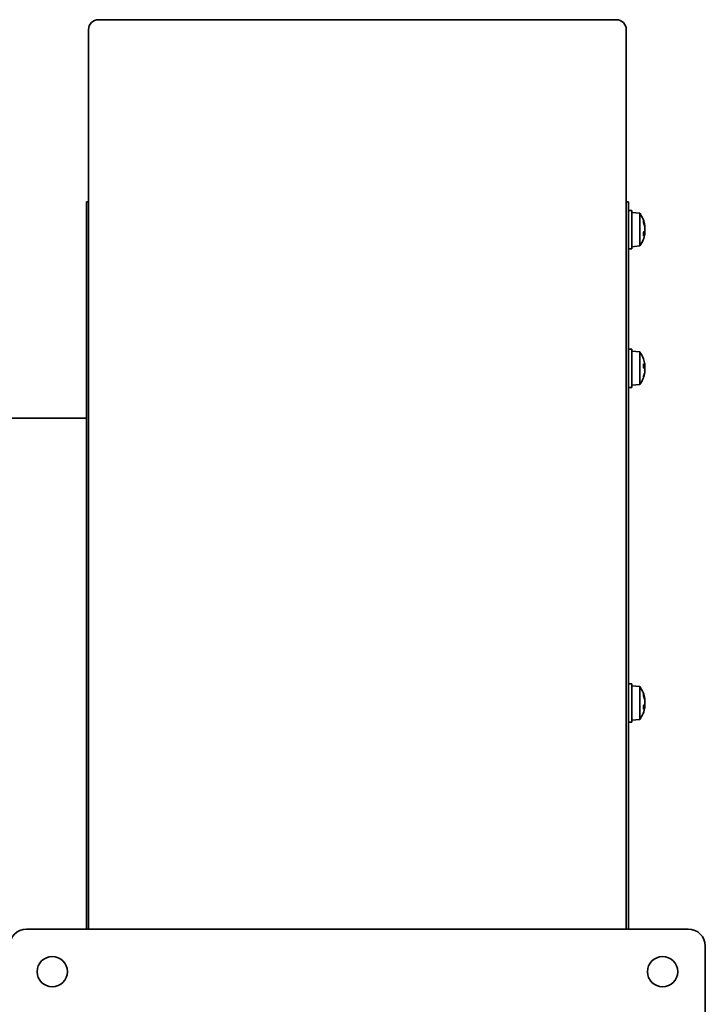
# Model space of a CAD drawing. Header units: millimetres. Extents: x 240 to 600, y 100 to 494.
# Tile 3 of 3: x 440 to 600, y 263 to 494. Entities that reach past the tile are written whole.
import ezdxf

# ---------------------------------------------------------------- set-up
doc = ezdxf.new("R2010")
doc.units = ezdxf.units.MM
doc.header["$LTSCALE"] = 2
doc.layers.add('Krawędzie widoczne(ISO)', color=7, linetype='Continuous', lineweight=35, true_color=0x262659)

msp = doc.modelspace()

# ---------------------------------------------------------------- linework, layer by layer
at = {"layer": 'Krawędzie widoczne(ISO)'}
for p, q in [((579.45, 493.61), (458.05, 493.61)), ((455.75, 486.34), (455.75, 491.31)), ((581.75, 491.31), (581.75, 486.34)), ((455.75, 280.39), (455.75, 486.34)), ((581.75, 486.34), (581.75, 280.39)), ((455.25, 450.89), (455.25, 280.39)), ((455.25, 450.89), (455.75, 450.89)), ((582.25, 450.89), (581.75, 450.89)), ((582.25, 450.89), (582.25, 280.39)), ((583.05, 448.89), (582.25, 448.89)), ((583.05, 439.89), (583.05, 448.89)), ((584.9, 448.23), (583.05, 448.39)), ((584.9, 448.23), (584.9, 440.55)), ((585.77, 446), (585.77, 446.44)), ((585.77, 442.95), (585.77, 443.77)), ((586.08, 443.67), (585.77, 443.7)), ((586.09, 445.26), (586.03, 445.26)), ((586.08, 445.11), (586.07, 445.1)), ((586.09, 443.51), (586.08, 443.51)), ((583.05, 439.89), (582.25, 439.89)), ((584.9, 440.55), (583.05, 440.39)), ((583.05, 416.38), (582.25, 416.38)), ((583.05, 407.38), (583.05, 416.38)), ((584.9, 415.71), (583.05, 415.88)), ((584.9, 415.71), (584.9, 408.04)), ((585.77, 411.99), (585.77, 412.9)), ((586.08, 412.43), (585.77, 412.4)), ((586, 412.38), (585.77, 412.36)), ((586.09, 412.71), (586.07, 412.71)), ((586.09, 411.04), (586.07, 411.04)), ((585.77, 409.74), (585.77, 409.96)), ((583.05, 407.38), (582.25, 407.38)), ((584.9, 408.04), (583.05, 407.88)), ((455.25, 400.19), (426.25, 400.19)), ((583.05, 337.89), (582.25, 337.89)), ((583.05, 328.89), (583.05, 337.89)), ((584.9, 337.23), (583.05, 337.39)), ((584.9, 337.23), (584.9, 329.55)), ((585.77, 335), (585.77, 335.44)), ((585.77, 331.95), (585.77, 332.77)), ((586.08, 332.67), (585.77, 332.7)), ((586.09, 334.26), (586.03, 334.26)), ((586.08, 334.11), (586.07, 334.1)), ((586.09, 332.51), (586.08, 332.51)), ((583.05, 328.89), (582.25, 328.89)), ((584.9, 329.55), (583.05, 329.39)), ((441.25, 280.39), (596.25, 280.39)), ((600.25, 276.39), (600.25, 104.39))]:
    msp.add_line(p, q, dxfattribs=at)
for centre in [(447.25, 270.39), (590.25, 270.39)]:
    msp.add_circle(centre, 3.55, dxfattribs=at)
for centre, radius, start, end in [((458.05, 491.31), 2.3, 90, 180), ((579.45, 491.31), 2.3, 0, 90), ((579.65, 444.39), 6.5, 7.7454, 36.1956), ((579.65, 444.39), 6.5, 323.8044, 352.2546), ((579.65, 411.88), 6.5, 10.5706, 36.1956), ((579.65, 411.88), 6.5, 323.8044, 349.4294), ((579.65, 333.39), 6.5, 7.7454, 36.1956), ((579.65, 333.39), 6.5, 323.8044, 352.2546), ((441.25, 276.39), 4, 90, 180), ((596.25, 276.39), 4, 0, 90)]:
    msp.add_arc(centre, radius, start, end, dxfattribs=at)
for centre, major_axis, ratio, start_param, end_param in [((585.57, 446.43), (0.201, 0.046), 0.941579, 6.06994, 6.416902), ((579.69, 444.24), (6.26, 1.69), 0.94268, 6.202886, 6.381033), ((579.69, 444.67), (6.42, -0.88), 0.766293, 0.273977, 0.452124), ((579.69, 443.96), (6.46, 0.6), 0.322116, 5.905826, 6.083973), ((579.69, 444.73), (6.44, -0.73), 0.636553, 6.007872, 6.186019), ((581.19, 441.77), (4.94, 2.9), 0.158613, 0.068053, 0.13959), ((581.19, 446.88), (4.87, -3.01), 0.308452, 0.34926, 0.420798), ((581.19, 443.9), (1.73, 5.46), 0.851376, 4.836584, 4.908122), ((581.19, 445.34), (3.01, -4.87), 0.809232, 0.686976, 0.758513), ((586.41, 443.84), (-0.456, 0.261), 0.078894, 5.550044, 5.73991), ((586.41, 444.93), (-0.456, -0.261), 0.078894, 0.576109, 0.733141), ((581.19, 441.9), (4.87, 3.01), 0.308452, 5.883601, 5.933925), ((581.19, 444.88), (1.73, -5.46), 0.851376, 1.375064, 1.375249), ((586.41, 445.4), (-0.455, 0.07), 0.552087, 0.858311, 0.862635), ((586.41, 444.32), (0.455, 0.254), 0.156282, 2.276472, 2.301332), ((586.41, 443.23), (0.452, -0.127), 0.504105, 2.504165, 2.523826), ((585.57, 442.97), (-0.206, 0.022), 0.634934, 2.864011, 3.210973), ((585.57, 412.88), (0.206, 0.02), 0.437592, 6.241487, 6.58845), ((579.69, 411.48), (6.45, 0.63), 0.438805, 0.126703, 0.30485), ((579.69, 412.32), (6.46, -0.57), 0.09174, 0.1775, 0.355647), ((586.41, 412.21), (-0.453, 0.235), 0.25879, 0.431902, 0.911905), ((586.41, 412.64), (0.455, 0.25), 0.180909, 3.530586, 3.820662), ((581.19, 410.37), (-4.01, -4.09), 0.71417, 2.672631, 2.744169), ((581.19, 412.97), (-3.31, 4.67), 0.790322, 4.142667, 4.214204), ((581.19, 409.68), (4.69, 3.28), 0.489858, 5.720327, 5.791864), ((581.19, 414.31), (4.84, -3.06), 0.354105, 6.271099, 6.342637), ((579.69, 411.83), (-4.7, -4.47), 0.991961, 2.555285, 2.569986), ((579.69, 411.43), (6.46, 0.57), 0.09174, 6.090984, 6.105685), ((581.19, 414.07), (4.69, -3.28), 0.489858, 0.491321, 0.52583), ((586.41, 411.11), (0.455, -0.25), 0.180909, 2.462523, 2.562271), ((586.41, 412.98), (-0.451, -0.183), 0.415527, 0.57352, 0.611148), ((581.19, 410.79), (-3.31, -4.67), 0.790322, 2.1291, 2.140519), ((586.41, 411.01), (0.452, 0.143), 0.484667, 2.211463, 2.221471), ((579.69, 411.68), (6.36, 1.26), 0.894346, 5.759797, 5.937944), ((579.69, 411.92), (-4.7, 4.47), 0.991961, 3.549754, 3.727901), ((585.57, 409.74), (-0.185, 0.091), 0.994286, 3.247631, 3.594593), ((585.57, 335.43), (0.201, 0.046), 0.941579, 6.06994, 6.416902), ((579.69, 333.24), (6.26, 1.69), 0.94268, 6.202886, 6.381033), ((579.69, 333.67), (6.42, -0.88), 0.766293, 0.273977, 0.452124), ((579.69, 332.96), (6.46, 0.6), 0.322116, 5.905826, 6.083973), ((579.69, 333.73), (6.44, -0.73), 0.636553, 6.007872, 6.186019), ((581.19, 330.77), (4.94, 2.9), 0.158613, 0.068053, 0.13959), ((581.19, 335.88), (4.87, -3.01), 0.308452, 0.34926, 0.420798), ((581.19, 332.9), (1.73, 5.46), 0.851376, 4.836584, 4.908122), ((581.19, 334.34), (3.01, -4.87), 0.809232, 0.686976, 0.758513), ((586.41, 332.84), (-0.456, 0.261), 0.078894, 5.550044, 5.73991), ((586.41, 333.93), (-0.456, -0.261), 0.078894, 0.576109, 0.733141), ((581.19, 330.9), (4.87, 3.01), 0.308452, 5.883601, 5.933925), ((581.19, 333.88), (1.73, -5.46), 0.851377, 1.375064, 1.375249), ((586.41, 334.4), (-0.455, 0.07), 0.552087, 0.858311, 0.862635), ((586.41, 333.32), (0.455, 0.254), 0.156282, 2.276472, 2.301332), ((586.41, 332.23), (0.452, -0.127), 0.504105, 2.504165, 2.523826), ((585.57, 331.97), (-0.206, 0.022), 0.634934, 2.864011, 3.210973)]:
    msp.add_ellipse(centre, major_axis=major_axis, ratio=ratio, start_param=start_param, end_param=end_param, dxfattribs=at)
for points, knots in [([(586.09, 445.26), (586.09, 445.26), (586.09, 445.27), (586.09, 445.28), (586.08, 445.3), (586.08, 445.35), (586.07, 445.38), (586.06, 445.42), (586.06, 445.44), (586.06, 445.46)], [-0.14056047, -0.14056047, -0.14056047, -0.14056047, -0.13573428, -0.13573428, -0.12469501, -0.12469501, -0.11365575, -0.11365575, -0.10828626, -0.10828626, -0.10828626, -0.10828626]), ([(586.06, 445.16), (586.06, 445.13), (586.07, 445.09), (586.08, 445.02), (586.08, 444.98), (586.09, 444.9), (586.09, 444.87), (586.09, 444.8), (586.09, 444.77), (586.09, 444.73), (586.08, 444.72), (586.08, 444.71)], [-0.1800581, -0.1800581, -0.1800581, -0.1800581, -0.16889095, -0.16889095, -0.15772379, -0.15772379, -0.14676457, -0.14676457, -0.13580535, -0.13580535, -0.13009158, -0.13009158, -0.13009158, -0.13009158]), ([(586.08, 444.56), (586.08, 444.56), (586.08, 444.56), (586.09, 444.53), (586.09, 444.49), (586.09, 444.41), (586.09, 444.37), (586.09, 444.3), (586.08, 444.27), (586.08, 444.21), (586.07, 444.18), (586.06, 444.15), (586.06, 444.14), (586.06, 444.14)], [-0.15827539, -0.15827539, -0.15827539, -0.15827539, -0.15764996, -0.15764996, -0.14669212, -0.14669212, -0.13573428, -0.13573428, -0.12469501, -0.12469501, -0.11365575, -0.11365575, -0.10828626, -0.10828626, -0.10828626, -0.10828626]), ([(586.06, 443.6), (586.06, 443.63), (586.07, 443.64), (586.08, 443.67), (586.08, 443.67), (586.09, 443.66), (586.09, 443.65), (586.09, 443.62), (586.09, 443.59), (586.09, 443.55), (586.08, 443.53), (586.08, 443.51)], [-0.18005785, -0.18005785, -0.18005785, -0.18005785, -0.1688907, -0.1688907, -0.15772354, -0.15772354, -0.14676432, -0.14676432, -0.1358051, -0.1358051, -0.13009133, -0.13009133, -0.13009133, -0.13009133]), ([(586.07, 443.67), (586.07, 443.68), (586.07, 443.7), (586.08, 443.76), (586.08, 443.8), (586.09, 443.87), (586.09, 443.91), (586.09, 443.98), (586.09, 444.01), (586.09, 444.04), (586.08, 444.05), (586.08, 444.06)], [-0.17386986, -0.17386986, -0.17386986, -0.17386986, -0.16889095, -0.16889095, -0.15772379, -0.15772379, -0.14676457, -0.14676457, -0.13580535, -0.13580535, -0.13009158, -0.13009158, -0.13009158, -0.13009158]), ([(586.08, 445.11), (586.08, 445.11), (586.09, 445.11), (586.09, 445.11), (586.09, 445.12), (586.09, 445.16), (586.09, 445.18), (586.09, 445.23), (586.08, 445.24), (586.08, 445.26)], [0.01960095, 0.01960095, 0.01960095, 0.01960095, 0.02233431, 0.02233431, 0.03329353, 0.03329353, 0.04425275, 0.04425275, 0.04996652, 0.04996652, 0.04996652, 0.04996652]), ([(586.08, 444.21), (586.08, 444.21), (586.08, 444.21), (586.09, 444.25), (586.09, 444.28), (586.09, 444.34), (586.09, 444.37), (586.09, 444.39)], [-0.15827539, -0.15827539, -0.15827539, -0.15827539, -0.15764996, -0.15764996, -0.14669212, -0.14669212, -0.14056047, -0.14056047, -0.14056047, -0.14056047]), ([(586.08, 443.47), (586.08, 443.47), (586.08, 443.47), (586.09, 443.49), (586.09, 443.51), (586.09, 443.51), (586.09, 443.51), (586.09, 443.51)], [-0.15827557, -0.15827557, -0.15827557, -0.15827557, -0.15765014, -0.15765014, -0.1466923, -0.1466923, -0.14056065, -0.14056065, -0.14056065, -0.14056065]), ([(586.06, 412.97), (586.06, 412.94), (586.07, 412.9), (586.08, 412.83), (586.08, 412.8), (586.09, 412.75), (586.09, 412.73), (586.09, 412.71), (586.09, 412.71), (586.09, 412.71), (586.08, 412.72), (586.08, 412.72)], [0, 0, 0, 0, 0.01116716, 0.01116716, 0.02233431, 0.02233431, 0.03329353, 0.03329353, 0.04425275, 0.04425275, 0.04996652, 0.04996652, 0.04996652, 0.04996652]), ([(586.08, 412.65), (586.08, 412.65), (586.08, 412.64), (586.09, 412.61), (586.09, 412.57), (586.09, 412.51), (586.09, 412.49), (586.09, 412.45), (586.08, 412.44), (586.08, 412.43), (586.07, 412.43), (586.06, 412.44), (586.06, 412.45), (586.06, 412.46)], [-0.15827539, -0.15827539, -0.15827539, -0.15827539, -0.15764996, -0.15764996, -0.14669212, -0.14669212, -0.13573428, -0.13573428, -0.12469501, -0.12469501, -0.11365575, -0.11365575, -0.10828626, -0.10828626, -0.10828626, -0.10828626]), ([(586.06, 411.89), (586.06, 411.89), (586.07, 411.9), (586.08, 411.94), (586.08, 411.96), (586.09, 412.02), (586.09, 412.06), (586.09, 412.13), (586.09, 412.17), (586.09, 412.22), (586.08, 412.24), (586.08, 412.26)], [-0.1800581, -0.1800581, -0.1800581, -0.1800581, -0.16889095, -0.16889095, -0.15772379, -0.15772379, -0.14676457, -0.14676457, -0.13580535, -0.13580535, -0.13009158, -0.13009158, -0.13009158, -0.13009158]), ([(586.06, 411.87), (586.06, 411.86), (586.07, 411.85), (586.08, 411.81), (586.08, 411.79), (586.09, 411.73), (586.09, 411.7), (586.09, 411.62), (586.09, 411.58), (586.09, 411.53), (586.08, 411.51), (586.08, 411.49)], [-0.1800581, -0.1800581, -0.1800581, -0.1800581, -0.16889095, -0.16889095, -0.15772379, -0.15772379, -0.14676457, -0.14676457, -0.13580535, -0.13580535, -0.13009158, -0.13009158, -0.13009158, -0.13009158]), ([(586.08, 411.36), (586.08, 411.35), (586.08, 411.35), (586.09, 411.34), (586.09, 411.33), (586.09, 411.28), (586.09, 411.25), (586.09, 411.18), (586.08, 411.15), (586.08, 411.07), (586.07, 411.03), (586.06, 410.98), (586.06, 410.96), (586.06, 410.94)], [-0.15827539, -0.15827539, -0.15827539, -0.15827539, -0.15764996, -0.15764996, -0.14669212, -0.14669212, -0.13573428, -0.13573428, -0.12469501, -0.12469501, -0.11365575, -0.11365575, -0.10828626, -0.10828626, -0.10828626, -0.10828626]), ([(586.06, 410.78), (586.06, 410.81), (586.07, 410.85), (586.08, 410.92), (586.08, 410.95), (586.09, 411), (586.09, 411.02), (586.09, 411.04), (586.09, 411.04), (586.09, 411.04)], [-0.18005785, -0.18005785, -0.18005785, -0.18005785, -0.1688907, -0.1688907, -0.15772354, -0.15772354, -0.14676432, -0.14676432, -0.1384604, -0.1384604, -0.1384604, -0.1384604]), ([(586.08, 412.4), (586.08, 412.4), (586.08, 412.4), (586.09, 412.41), (586.09, 412.43), (586.09, 412.46), (586.09, 412.48), (586.09, 412.5)], [-0.15827539, -0.15827539, -0.15827539, -0.15827539, -0.15764996, -0.15764996, -0.14669212, -0.14669212, -0.14056047, -0.14056047, -0.14056047, -0.14056047]), ([(586.08, 411.1), (586.08, 411.11), (586.08, 411.11), (586.09, 411.14), (586.09, 411.18), (586.09, 411.23), (586.09, 411.24), (586.09, 411.26)], [-0.15827557, -0.15827557, -0.15827557, -0.15827557, -0.15765014, -0.15765014, -0.1466923, -0.1466923, -0.14056065, -0.14056065, -0.14056065, -0.14056065]), ([(586.09, 334.26), (586.09, 334.26), (586.09, 334.27), (586.09, 334.28), (586.08, 334.3), (586.08, 334.35), (586.07, 334.38), (586.06, 334.42), (586.06, 334.44), (586.06, 334.46)], [-0.14056047, -0.14056047, -0.14056047, -0.14056047, -0.13573428, -0.13573428, -0.12469501, -0.12469501, -0.11365575, -0.11365575, -0.10828626, -0.10828626, -0.10828626, -0.10828626]), ([(586.06, 334.16), (586.06, 334.13), (586.07, 334.09), (586.08, 334.02), (586.08, 333.98), (586.09, 333.9), (586.09, 333.87), (586.09, 333.8), (586.09, 333.77), (586.09, 333.73), (586.08, 333.72), (586.08, 333.71)], [0, 0, 0, 0, 0.01116716, 0.01116716, 0.02233431, 0.02233431, 0.03329353, 0.03329353, 0.04425275, 0.04425275, 0.04996652, 0.04996652, 0.04996652, 0.04996652]), ([(586.08, 333.56), (586.08, 333.56), (586.08, 333.56), (586.09, 333.53), (586.09, 333.49), (586.09, 333.41), (586.09, 333.37), (586.09, 333.3), (586.08, 333.27), (586.08, 333.21), (586.07, 333.18), (586.06, 333.15), (586.06, 333.14), (586.06, 333.14)], [-0.15827539, -0.15827539, -0.15827539, -0.15827539, -0.15764996, -0.15764996, -0.14669212, -0.14669212, -0.13573428, -0.13573428, -0.12469501, -0.12469501, -0.11365575, -0.11365575, -0.10828626, -0.10828626, -0.10828626, -0.10828626]), ([(586.06, 332.6), (586.06, 332.63), (586.07, 332.64), (586.08, 332.67), (586.08, 332.67), (586.09, 332.66), (586.09, 332.65), (586.09, 332.62), (586.09, 332.59), (586.09, 332.55), (586.08, 332.53), (586.08, 332.51)], [-0.1800581, -0.1800581, -0.1800581, -0.1800581, -0.16889095, -0.16889095, -0.15772379, -0.15772379, -0.14676457, -0.14676457, -0.13580535, -0.13580535, -0.13009158, -0.13009158, -0.13009158, -0.13009158]), ([(586.07, 332.67), (586.07, 332.68), (586.07, 332.7), (586.08, 332.76), (586.08, 332.8), (586.09, 332.87), (586.09, 332.91), (586.09, 332.98), (586.09, 333.01), (586.09, 333.04), (586.08, 333.05), (586.08, 333.06)], [-0.17386961, -0.17386961, -0.17386961, -0.17386961, -0.1688907, -0.1688907, -0.15772354, -0.15772354, -0.14676432, -0.14676432, -0.1358051, -0.1358051, -0.13009133, -0.13009133, -0.13009133, -0.13009133]), ([(586.08, 334.11), (586.08, 334.11), (586.09, 334.11), (586.09, 334.11), (586.09, 334.12), (586.09, 334.16), (586.09, 334.18), (586.09, 334.23), (586.08, 334.24), (586.08, 334.26)], [-0.16045715, -0.16045715, -0.16045715, -0.16045715, -0.15772379, -0.15772379, -0.14676457, -0.14676457, -0.13580535, -0.13580535, -0.13009158, -0.13009158, -0.13009158, -0.13009158]), ([(586.08, 333.21), (586.08, 333.21), (586.08, 333.21), (586.09, 333.25), (586.09, 333.28), (586.09, 333.34), (586.09, 333.37), (586.09, 333.39)], [-0.15827557, -0.15827557, -0.15827557, -0.15827557, -0.15765014, -0.15765014, -0.1466923, -0.1466923, -0.14056065, -0.14056065, -0.14056065, -0.14056065]), ([(586.08, 332.47), (586.08, 332.47), (586.08, 332.47), (586.09, 332.49), (586.09, 332.51), (586.09, 332.51), (586.09, 332.51), (586.09, 332.51)], [-0.15827539, -0.15827539, -0.15827539, -0.15827539, -0.15764996, -0.15764996, -0.14669212, -0.14669212, -0.14056047, -0.14056047, -0.14056047, -0.14056047])]:
    msp.add_open_spline(points, degree=3, knots=knots, dxfattribs=at)

doc.saveas('drawing.dxf')
